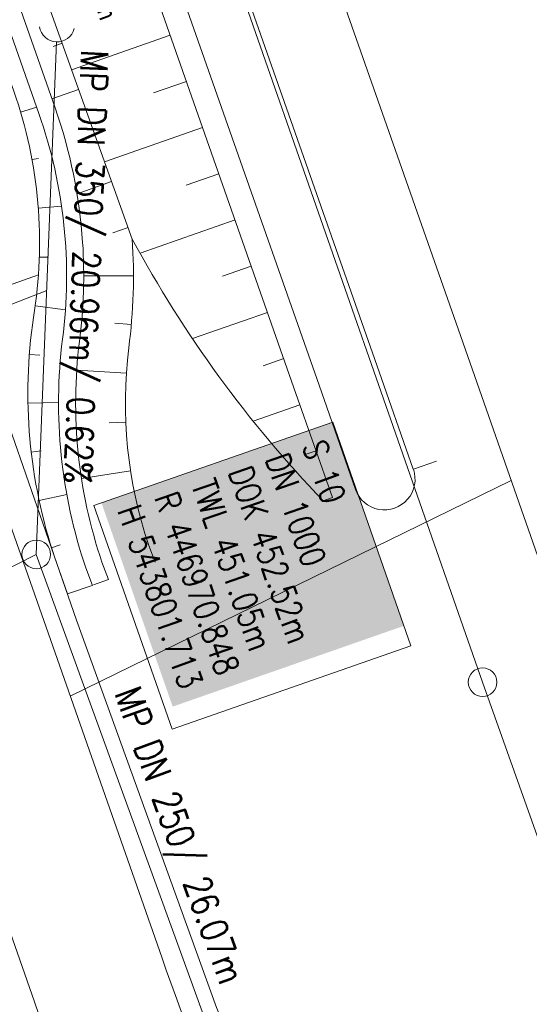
# Model space of a CAD drawing. Header units: inches. Extents: x 446825 to 447109, y 443658 to 444215.
# Tile 6 of 19: x 446970 to 446991, y 443783 to 443824. Entities that reach past the tile are written whole.
import ezdxf

# ---------------------------------------------------------------- set-up
doc = ezdxf.new("R2010")
doc.units = ezdxf.units.IN
doc.header["$MEASUREMENT"] = 0
for name, color, linetype in [('Beschriftung', 7, 'Continuous'), ('Hintergrund', 7, 'Continuous'), ('Hintergrundplan', 7, 'Continuous'), ('Kanal', 7, 'Continuous')]:
    doc.layers.add(name, color=color, linetype=linetype)
doc.styles.add('14059', font='txt_____.ttf', dxfattribs={"width": 0.8, "height": 1})
doc.styles.add('900', font='txt_____.ttf', dxfattribs={"width": 0.8, "height": 1})
doc.styles.add('905', font='txt_____.ttf', dxfattribs={"width": 0.8, "height": 1})

# ---------------------------------------------------------------- blocks, each defined once
blk = doc.blocks.new('Ein-_Auslauf')
at = {"color": 18, "lineweight": 5, "true_color": 0x000000}
blk.add_lwpolyline([(-0.700676, -0.583948, -0.816874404), (0.724419, -0.589597)], format="xyb", dxfattribs=at)
blk = doc.blocks.new('Schacht')
at = {"color": 18, "lineweight": 5, "true_color": 0x000000}
blk.add_circle((0, 0), 0.779, dxfattribs=at)

msp = doc.modelspace()

# ---------------------------------------------------------------- linework, layer by layer
at = {"layer": 'Beschriftung', "color": 18, "lineweight": 5, "true_color": 0x000000}
msp.add_lwpolyline([(446982.953, 443807.117), (446986.146, 443797.975), (446976.391, 443794.567), (446973.198, 443803.709)], close=True, dxfattribs=at)
at = {"layer": 'Hintergrund', "color": 254, "lineweight": 15, "true_color": 0xcccccc}
for p, q in [((446976.315, 443822.928), (446972.288, 443821.515)), ((446971.899, 443822.6), (446971.54, 443822.471)), ((446976.978, 443821.041), (446975.639, 443820.571)), ((446972.573, 443820.717), (446971.486, 443820.328)), ((446970.205, 443819.79), (446970.864, 443819.987)), ((446977.64, 443819.154), (446973.637, 443817.749)), ((446973.248, 443818.834), (446972.862, 443818.696)), ((446970.673, 443817.847), (446970.941, 443817.896)), ((446978.302, 443817.267), (446976.972, 443816.8)), ((446973.923, 443816.952), (446972.513, 443816.447)), ((446970.931, 443815.865), (446971.884, 443815.937)), ((446978.965, 443815.38), (446975.085, 443814.018)), ((446974.598, 443815.069), (446973.98, 443814.848)), ((446970.976, 443813.866), (446971.342, 443813.855)), ((446979.627, 443813.493), (446978.456, 443813.082)), ((446974.816, 443813.099), (446972.786, 443813.099)), ((446970.808, 443811.874), (446972.038, 443811.704)), ((446980.29, 443811.605), (446977.226, 443810.53)), ((446974.729, 443811.102), (446974.055, 443811.161)), ((446970.566, 443809.889), (446970.991, 443809.857)), ((446980.952, 443809.718), (446980.109, 443809.422)), ((446974.526, 443809.113), (446972.5, 443809.247)), ((446970.508, 443807.891), (446971.756, 443807.915)), ((446981.614, 443807.831), (446979.704, 443807.163)), ((446974.503, 443807.114), (446973.827, 443807.084)), ((446970.641, 443805.896), (446971.041, 443805.942)), ((446982.274, 443805.943), (446981.876, 443805.804)), ((446986.247, 443805.196), (446987.19, 443805.526)), ((446974.7, 443805.124), (446972.694, 443804.814)), ((446990.247, 443804.732), (446972.23, 443795.926)), ((446970.963, 443803.923), (446972.094, 443804.163)), ((446982.562, 443803.905), (446982.941, 443804.038)), ((446975.114, 443803.169), (446974.46, 443802.993)), ((446971.471, 443801.989), (446971.82, 443802.099)), ((446972.118, 443800.097), (446973.137, 443800.45)), ((446973.796, 443800.685), (446973.182, 443800.469))]:
    msp.add_line(p, q, dxfattribs=at)
for points in [[(446900.191, 444055.195), (446903.57, 444044.254), (446911.486, 444019.844), (446919.4, 443996.424), (446927.04, 443974.361), (446935.389, 443950.486), (446944.145, 443925.367), (446950.833, 443906.385), (446961.358, 443876.315), (446970.072, 443851.509), (446976.947, 443831.697), (446984.754, 443809.453), (446986.245, 443805.194)], [(446897.802, 444054.457), (446901.186, 444043.5), (446909.112, 444019.058), (446917.034, 443995.615), (446924.678, 443973.54), (446933.029, 443949.661), (446941.786, 443924.54), (446948.475, 443905.556), (446958.999, 443875.488), (446967.712, 443850.685), (446974.586, 443830.874), (446982.395, 443808.625), (446983.885, 443804.368)], [(446896.847, 444054.162), (446900.233, 444043.198), (446908.163, 444018.744), (446916.088, 443995.291), (446923.734, 443973.211), (446932.085, 443949.331), (446940.842, 443924.21), (446947.531, 443905.225), (446958.055, 443875.157), (446966.767, 443850.356), (446973.642, 443830.544), (446981.452, 443808.294), (446982.941, 443804.038)], [(446967.786, 443812.572), (446972.492, 443799.021), (446978.213, 443783.197), (446982.06, 443774.089), (446985.464, 443766.903), (446994.432, 443755.525)]]:
    msp.add_lwpolyline(points, dxfattribs=at)
for points in [[(446890.73, 444035.552, -0.42086), (446890.499, 444036.213), (446890.953, 444036.372, -0.401798), (446898.161, 444033.107, -0.019269), (446898.309, 444032.692), (446901.649, 444021.941), (446903.172, 444017.183), (446904.742, 444012.442), (446906.36, 444007.717), (446944.052, 443899.07), (446957.162, 443861.279), (446958.801, 443856.556), (446960.444, 443851.835), (446962.091, 443847.114), (446963.74, 443842.394), (446965.393, 443837.676), (446967.05, 443832.958), (446971.617, 443819.956, -0.068029), (446972.741, 443814.463, -0.048999), (446972.612, 443810.418, 0.113451), (446973.531, 443801.401), (446973.796, 443800.685)], [(446973.14, 443800.442), (446972.871, 443801.167, -0.113568), (446971.918, 443810.508, 0.117419), (446970.956, 443819.724), (446966.39, 443832.726), (446964.733, 443837.444), (446963.079, 443842.163), (446961.43, 443846.883), (446959.783, 443851.604), (446958.14, 443856.326), (446956.501, 443861.05), (446943.391, 443898.841), (446905.698, 444007.489), (446904.079, 444012.219), (446902.506, 444016.966), (446900.981, 444021.73), (446897.641, 444032.484, 0.424353), (446891.219, 444035.723), (446890.73, 444035.552)], [(446972.118, 443800.097), (446971.608, 443801.57, -0.118953), (446970.735, 443811.394, 0.125853), (446969.93, 443820.636), (446895.627, 444032.711, 0.414457), (446891.797, 444034.55, -0.054822), (446891.442, 444034.485, -0.20187), (446890.23, 444034.897)], [(446959.567, 443856.826), (446961.21, 443852.104), (446962.857, 443847.383), (446964.506, 443842.663), (446965.485, 443839.871), (446966.322, 443838.001), (446968.06, 443833.311), (446974.767, 443814.597, -0.048938), (446974.626, 443810.161, 0.113003), (446975.444, 443802.08), (446975.7, 443801.39)], [(446897.237, 443843.634), (446898.106, 443841.154, 0.197945), (446909.764, 443828.07), (446957.035, 443805.108, -0.198221), (446967.172, 443793.731), (446970.78, 443783.432, 0.096812), (446989.43, 443751.056)], [(446982.562, 443803.905, -0.067137), (446974.767, 443814.597)], [(446966.79, 443811.454), (446975.97, 443785.251, 0.045108), (446983.281, 443769.125, 0.044349), (446993.32, 443754.542), (447000.305, 443746.107)], [(446983.887, 443804.369, 1), (446986.247, 443805.196)]]:
    msp.add_lwpolyline(points, format="xyb", dxfattribs=at)
at = {"layer": 'Hintergrundplan', "color": 254, "lineweight": 15, "true_color": 0xcccccc}
for p, q in [((446976.947, 443831.697), (446984.754, 443809.453)), ((446976.315, 443822.928), (446972.288, 443821.515)), ((446971.899, 443822.6), (446971.54, 443822.471)), ((446976.978, 443821.041), (446975.639, 443820.571)), ((446972.573, 443820.717), (446971.486, 443820.328)), ((446970.205, 443819.79), (446970.864, 443819.987)), ((446977.64, 443819.154), (446973.637, 443817.749)), ((446973.248, 443818.834), (446972.862, 443818.696)), ((446970.673, 443817.847), (446970.941, 443817.896)), ((446978.302, 443817.267), (446976.972, 443816.8)), ((446973.923, 443816.952), (446972.513, 443816.447)), ((446970.931, 443815.865), (446971.884, 443815.937)), ((446978.965, 443815.38), (446975.085, 443814.018)), ((446974.598, 443815.069), (446973.98, 443814.848)), ((446970.976, 443813.866), (446971.342, 443813.855)), ((446979.627, 443813.493), (446978.456, 443813.082)), ((446966.72, 443811.654), (446970.939, 443813.132)), ((446974.816, 443813.099), (446972.786, 443813.099)), ((446970.808, 443811.874), (446972.038, 443811.704)), ((446980.29, 443811.605), (446977.226, 443810.53)), ((446974.729, 443811.102), (446974.055, 443811.161)), ((446970.566, 443809.889), (446970.991, 443809.857)), ((446980.952, 443809.718), (446980.109, 443809.422)), ((446974.526, 443809.113), (446972.5, 443809.247)), ((446984.754, 443809.453), (446986.245, 443805.194)), ((446970.508, 443807.891), (446971.756, 443807.915)), ((446981.614, 443807.831), (446979.704, 443807.163)), ((446974.503, 443807.114), (446973.827, 443807.084)), ((446970.641, 443805.896), (446971.041, 443805.942)), ((446982.274, 443805.943), (446981.876, 443805.804)), ((446986.247, 443805.196), (446987.19, 443805.526)), ((446974.7, 443805.124), (446972.694, 443804.814)), ((446990.247, 443804.732), (446972.23, 443795.926)), ((446970.963, 443803.923), (446972.094, 443804.163)), ((446982.562, 443803.905), (446982.941, 443804.038)), ((446975.114, 443803.169), (446974.46, 443802.993)), ((446971.471, 443801.989), (446971.82, 443802.099)), ((446972.118, 443800.097), (446973.137, 443800.45)), ((446973.796, 443800.685), (446973.182, 443800.469))]:
    msp.add_line(p, q, dxfattribs=at)
for points in [[(446868.119, 444185.762), (446872.902, 444166.574), (446874.776, 444158.915), (446879.718, 444139.722), (446884.285, 444122.721), (446890.218, 444101.37), (446894.053, 444088.1), (446899.244, 444070.549), (446907.026, 444045.348), (446914.927, 444020.983), (446922.83, 443997.598), (446930.463, 443975.553), (446938.811, 443951.683), (446947.566, 443926.566), (446954.254, 443907.586), (446964.779, 443877.515), (446973.494, 443852.704), (446980.369, 443832.892), (446988.175, 443810.653), (446997.053, 443785.283), (447004.526, 443763.549), (447021.071, 443716.597)], [(446897.802, 444054.457), (446901.186, 444043.5), (446909.112, 444019.058), (446917.034, 443995.615), (446924.678, 443973.54), (446933.029, 443949.661), (446941.786, 443924.54), (446948.475, 443905.556), (446958.999, 443875.488), (446967.712, 443850.685), (446974.586, 443830.874), (446982.395, 443808.625), (446983.885, 443804.368)], [(446896.847, 444054.162), (446900.233, 444043.198), (446908.163, 444018.744), (446916.088, 443995.291), (446923.734, 443973.211), (446932.085, 443949.331), (446940.842, 443924.21), (446947.531, 443905.225), (446958.055, 443875.157), (446966.767, 443850.356), (446973.642, 443830.544), (446981.452, 443808.294), (446982.941, 443804.038)], [(446967.786, 443812.572), (446972.492, 443799.021), (446978.213, 443783.197), (446982.06, 443774.089), (446985.464, 443766.903), (446994.432, 443755.525)]]:
    msp.add_lwpolyline(points, dxfattribs=at)
for points in [[(446890.73, 444035.552, -0.42086), (446890.499, 444036.213), (446890.953, 444036.372, -0.401798), (446898.161, 444033.107, -0.019269), (446898.309, 444032.692), (446901.649, 444021.941), (446903.172, 444017.183), (446904.742, 444012.442), (446906.36, 444007.717), (446944.052, 443899.07), (446957.162, 443861.279), (446958.801, 443856.556), (446960.444, 443851.835), (446962.091, 443847.114), (446963.74, 443842.394), (446965.393, 443837.676), (446967.05, 443832.958), (446971.617, 443819.956, -0.068029), (446972.741, 443814.463, -0.048999), (446972.612, 443810.418, 0.113451), (446973.531, 443801.401), (446973.796, 443800.685)], [(446973.14, 443800.442), (446972.871, 443801.167, -0.113568), (446971.918, 443810.508, 0.117419), (446970.956, 443819.724), (446966.39, 443832.726), (446964.733, 443837.444), (446963.079, 443842.163), (446961.43, 443846.883), (446959.783, 443851.604), (446958.14, 443856.326), (446956.501, 443861.05), (446943.391, 443898.841), (446905.698, 444007.489), (446904.079, 444012.219), (446902.506, 444016.966), (446900.981, 444021.73), (446897.641, 444032.484, 0.424353), (446891.219, 444035.723), (446890.73, 444035.552)], [(446972.118, 443800.097), (446971.608, 443801.57, -0.118953), (446970.735, 443811.394, 0.125853), (446969.93, 443820.636), (446895.627, 444032.711, 0.414457), (446891.797, 444034.55, -0.054822), (446891.442, 444034.485, -0.20187), (446890.23, 444034.897)], [(446959.567, 443856.826), (446961.21, 443852.104), (446962.857, 443847.383), (446964.506, 443842.663), (446965.485, 443839.871), (446966.322, 443838.001), (446968.06, 443833.311), (446974.767, 443814.597, -0.048938), (446974.626, 443810.161, 0.113003), (446975.444, 443802.08), (446975.7, 443801.39)], [(446897.237, 443843.634), (446898.106, 443841.154, 0.197945), (446909.764, 443828.07), (446957.035, 443805.108, -0.198221), (446967.172, 443793.731), (446970.78, 443783.432, 0.096812), (446989.43, 443751.056)], [(446982.562, 443803.905, -0.067137), (446974.767, 443814.597)], [(446966.79, 443811.454), (446975.97, 443785.251, 0.045108), (446983.281, 443769.125, 0.044349), (446993.32, 443754.542), (447000.305, 443746.107)], [(446983.887, 443804.369, 1), (446986.247, 443805.196)]]:
    msp.add_lwpolyline(points, format="xyb", dxfattribs=at)
at = {"layer": 'Kanal', "color": 92, "lineweight": 5, "true_color": 0x00b400}
for p, q in [((446989.077, 443796.493, 453.495), (446975.924, 443834.146, 453.34)), ((446970.848, 443801.713, 452.524), (446971.673, 443822.652, 450.919)), ((446967.07, 443810.865, 452.5), (446971.28, 443812.5)), ((446962.973, 443797.692, 452.401), (446970.848, 443801.713, 452.524)), ((446979.739, 443777.201, 452.91), (446970.848, 443801.713, 452.524)), ((447002.415, 443758.797, 453.559), (446989.077, 443796.493, 453.495))]:
    msp.add_line(p, q, dxfattribs=at)

# ---------------------------------------------------------------- block references
at = {"layer": 'Kanal', "rotation": 177.4641632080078}
msp.add_blockref('Ein-_Auslauf', (446971.673, 443822.652, 450.919), dxfattribs=at)
at = {"layer": 'Kanal', "xscale": 0.75, "yscale": 0.75, "zscale": 0.75}
for p in [(446970.848, 443801.713, 452.524), (446989.077, 443796.493, 453.495)]:
    msp.add_blockref('Schacht', p, dxfattribs=at)

# ---------------------------------------------------------------- texts
at = {"layer": 'Beschriftung', "color": 92, "true_color": 0x00b400, "char_height": 1.1, "attachment_point": 1, "line_spacing_factor": 0.959981, "style": '905'}
for s, insert, rotation in [('MP DN 350/ 20.96m/ 0.62%', (446973.787, 443822.297), 267.7437), ('MP DN 250/ 26.07m', (446975.061, 443796.411), 289.9367)]:
    msp.add_mtext(s, dxfattribs=dict(at, insert=insert, rotation=rotation))
at = {"layer": 'Beschriftung', "color": 18, "true_color": 0x000000, "insert": (446982.646, 443806.48), "char_height": 1, "attachment_point": 1, "rotation": 289.2551, "line_spacing_factor": 0.959981, "style": '14059', "bg_fill": 1, "box_fill_scale": 1.5, "bg_fill_color": 256, "bg_fill_true_color": 11599800, "bg_fill_transparency": 0}
msp.add_mtext('S 10^JDN 1000^JDOK 452.52m^JTWL 451.05m^JR 446970.848^JH 543801.713', dxfattribs=at)
at = {"layer": 'Kanal', "color": 18, "true_color": 0x000000, "insert": (446972.998, 443827.122), "char_height": 0.75, "attachment_point": 1, "rotation": 289.3525, "line_spacing_factor": 0.959981, "style": '900'}
msp.add_mtext('450.92m', dxfattribs=at)

doc.saveas('drawing.dxf')
